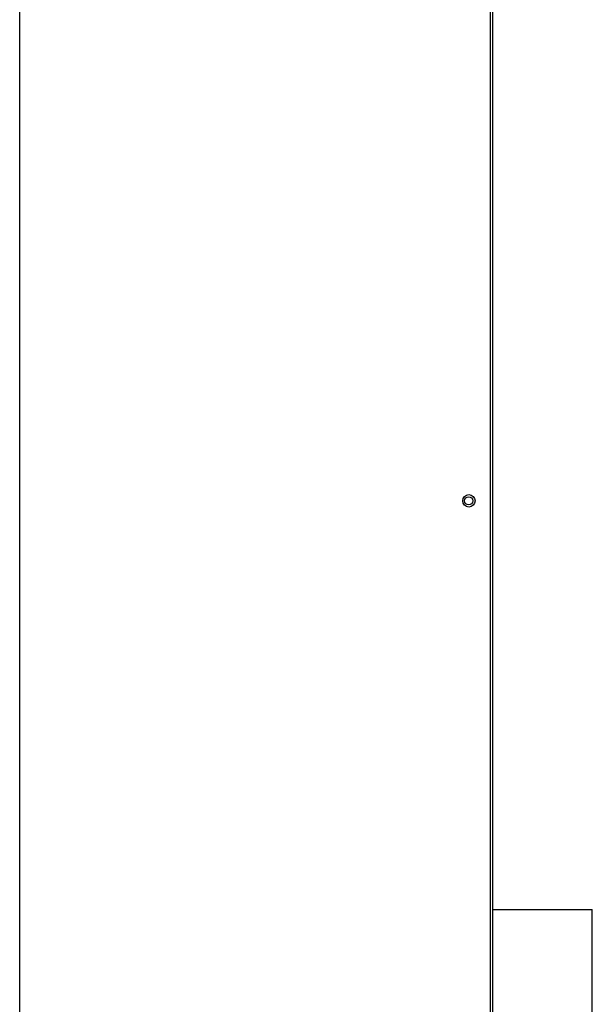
# Model space of a CAD drawing. Extents: x -90708 to 277869, y -117 to 207445.
# Tile 190 of 256: x -75936 to -75661, y 131444 to 131918. Entities that reach past the tile are written whole.
import ezdxf

# ---------------------------------------------------------------- set-up
doc = ezdxf.new("R2010")
doc.units = 0
doc.header["$MEASUREMENT"] = 0
doc.layers.add('ARQ - EQUIPO CONDENSADORA', color=40, linetype='CONTINUOUS')
doc.layers.add('ARQ-DETALHES', color=7, linetype='CONTINUOUS')

msp = doc.modelspace()

# ---------------------------------------------------------------- linework, layer by layer
at = {"layer": 'ARQ - EQUIPO CONDENSADORA', "linetype": 'Continuous'}
for p, q in [((-75936.435, 131408.01), (-75936.435, 132164.01)), ((-75709.685, 131409.261), (-75709.686, 132163.259)), ((-75708.435, 131409.261), (-75708.435, 132163.259))]:
    msp.add_line(p, q, dxfattribs=at)
for centre, radius in [((-75720.036, 131686.649), 3), ((-75720.135, 131686.65), 2)]:
    msp.add_circle(centre, radius, dxfattribs=at)
at = {"layer": 'ARQ-DETALHES'}
for p in [(-75708.783, 131489.898), (-75660.581, 131339.898)]:
    msp.add_line(p, (-75660.581, 131489.898), dxfattribs=at)

doc.saveas('drawing.dxf')
